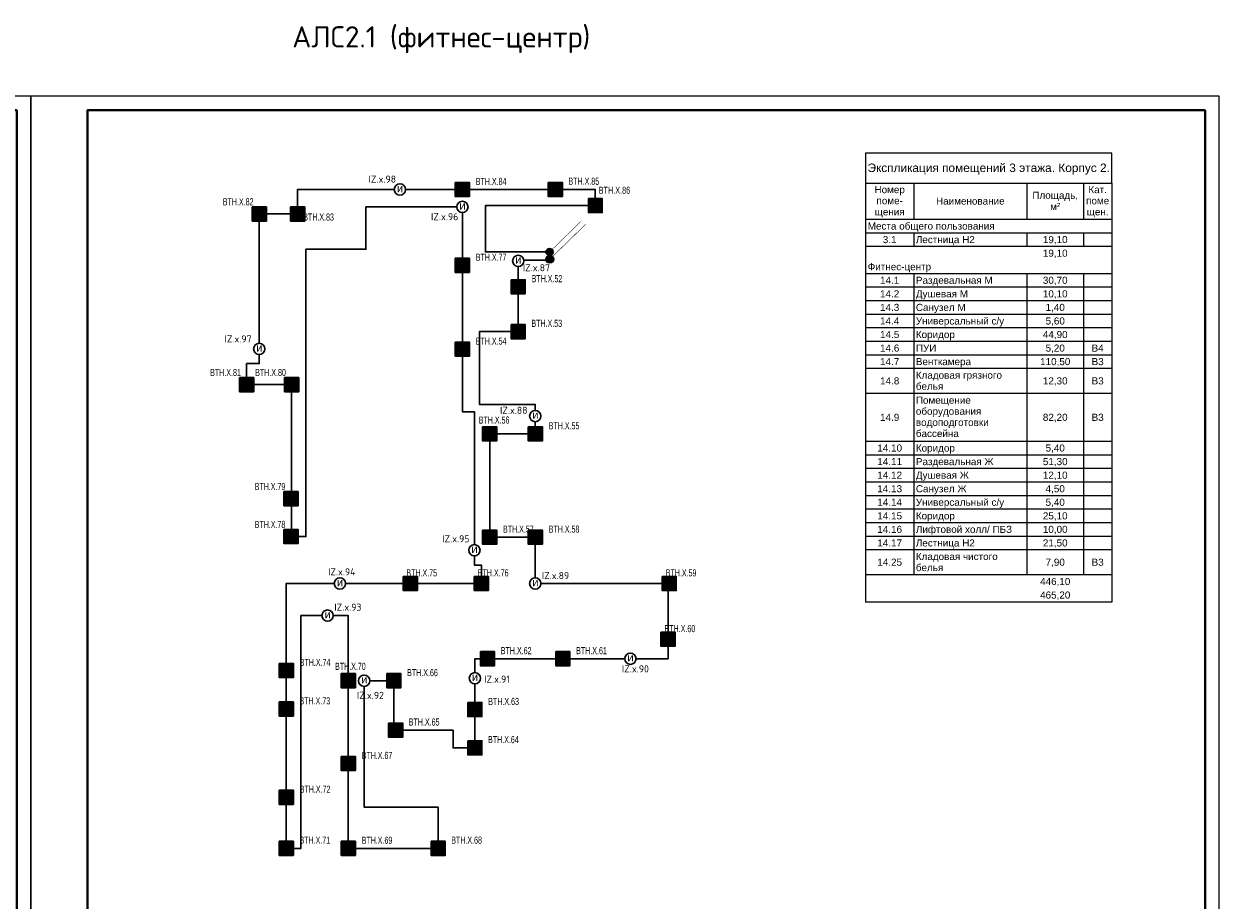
# Model space of a CAD drawing. Header units: millimetres. Extents: x 105028 to 874735, y -568483 to 191941.
# Tile 113 of 135: x 370485 to 412485, y 109311 to 140289. Entities that reach past the tile are written whole.
import ezdxf
from ezdxf.enums import TextEntityAlignment as Align

# ---------------------------------------------------------------- set-up
doc = ezdxf.new("R2010")
doc.units = ezdxf.units.MM
doc.set_wipeout_variables(frame=1)
doc.linetypes.add('CONTINOUS', pattern=[0])
for name, color, linetype, lineweight in [('#СПА_КЛ_АЛС', 1, 'Continuous', 30), ('A-010-M_LINE-T', 7, 'Continuous', 18), ('format-line3', 7, 'Continuous', 13), ('Z-000-P_SCHED', 7, 'Continuous', 20), ('УГО АПС и АПЗ$0$_АПС_Оборудование', 1, 'Continuous', 30), ('УГО АПС и АПЗ$0$СС-011-ПОЖ-СИГНАЛИЗАЦИЯ', 1, 'Continuous', 30)]:
    doc.layers.add(name, color=color, linetype=linetype, lineweight=lineweight)
doc.layers.add('ПС', color=1, linetype='Continuous')
doc.layers.add('формат', color=250, linetype='Continuous')
doc.styles.add('1111', font='ARIALN.TTF')
doc.styles.add('Arial', font='arial.ttf', dxfattribs={"width": 0.9, "height": 700})
doc.styles.add('CP.Text', font='arial.ttf')
doc.styles.add('ISOCPEUR', font='isocpeur.ttf', dxfattribs={"height": 300})
doc.styles.add('УГО АПС и АПЗ$0$Standard', font='arial.ttf')

# ---------------------------------------------------------------- blocks, each defined once
blk = doc.blocks.new('*U56')
for p, q in [((-400, 155), (-415, 155)), ((-415, 90), (-415, 155)), ((-400, 145), (-410, 145)), ((-400, 130), (-410, 130)), ((-400, 110), (-410, 110)), ((-413, 90), (-415, 90)), ((-413, 5), (-413, 90)), ((-400, 90), (-413, 90)), ((-407, 5), (-407, 90)), ((-400, 65), (-413, 65)), ((-400, 30), (-413, 30)), ((-400, 5), (-413, 5))]:
    blk.add_line(p, q)
at = {"color": 0, "lineweight": 0}
blk.add_lwpolyline([(-420, 0), (0, 0), (0, 594), (-420, 594)], close=True, dxfattribs=at)
at = {"lineweight": 40}
blk.add_lwpolyline([(-400, 5), (-5, 5), (-5, 589), (-400, 589)], close=True, dxfattribs=at)
at = {"layer": 'format-line3', "linetype": 'ByBlock'}
for p, q in [((-410, 90), (-410, 155)), ((-405, 90), (-405, 155))]:
    blk.add_line(p, q, dxfattribs=at)
at = {"style": 'Arial', "width": 0.9}
blk.add_text('Формат:', height=2.8, dxfattribs=at).set_placement((-53.97, 1.25))
at = {"char_height": 2.8, "width": 0.2, "attachment_point": 4, "rotation": 90, "line_spacing_factor": 0.857143, "style": 'Arial'}
for s, insert in [('{\\W0.45993; }Согласовано', (-412.58, 90)), ('{\\W0.62543;\\T0.75; \\W1;Взаим. инв. №}', (-410, 66.14)), ('{\\W0.5838;\\T0.8; \\W1;Подп. и дата}', (-410, 39.63)), ('{\\W0.5838;\\T0.8; \\W1;Инв. № подл.}', (-409.77, 7.25))]:
    blk.add_mtext(s, dxfattribs=dict(at, insert=insert))
at = {"style": 'Arial', "width": 0.9, "flags": 8}
blk.add_attdef('FORMAT', (-36.87, 1.26), '', height=2.8, dxfattribs=at)
blk = doc.blocks.new('*U45')
at = {"ltscale": 100}
h = blk.add_hatch(color=256, dxfattribs=at)
h.dxf.hatch_style = 1
h.paths.add_polyline_path([(-35, 0, 1), (35, 0, 1)])
at = {"lineweight": 30}
blk.add_lwpolyline([(313, 313, 0, 45, 0), (186, 186, 4.5, 4.5, 0), (25, 25, 4.5, 4.5, 0)], format="xyseb", dxfattribs=at)
blk.add_circle((0, 0), 34.8, dxfattribs=at)
blk = doc.blocks.new('*U57')
h = blk.add_hatch(color=256)
edge = h.paths.add_edge_path()
edge.add_arc((0, 0), 38.7, 0, 360)
blk.add_lwpolyline([(0, 0, 0, 50, 0), (141, 141, 5, 5, 0), (348, 348, 5, 5, 0)], format="xyseb")
blk.add_circle((0, 0), 38.7)
blk = doc.blocks.new('*U71')
at = {"lineweight": 35, "true_color": 0xffffff}
h = blk.add_hatch(color=7, dxfattribs=at)
h.dxf.hatch_style = 1
h.paths.add_polyline_path([(-250, 250), (-250, -250), (250, -250), (250, 250)])
at = {"color": 1, "linetype": 'ByBlock', "lineweight": -2}
for p, q in [((40, 177), (-83, 0)), ((-83, 0), (83, 0)), ((83, 0), (-31, -164))]:
    blk.add_line(p, q, dxfattribs=at)
at = {"color": 1, "linetype": 'ByBlock', "lineweight": -2, "ltscale": 0.1}
blk.add_lwpolyline([(-250, 250), (250, 250), (250, -250), (-250, -250)], close=True, dxfattribs=at)
at = {"color": 0, "linetype": 'ByBlock', "lineweight": -2, "style": '1111'}
blk.add_attdef('INDEX', (-313, -484), '', height=125, dxfattribs=at)
at = {"color": 0, "linetype": 'ByBlock', "lineweight": -2, "style": '1111', "width": 0.7}
blk.add_attdef('NUM_DEVICE', (-314, -879), '', height=125, dxfattribs=at)
at = {"color": 0, "linetype": 'ByBlock', "lineweight": -2, "style": '1111', "flags": 1}
for tag, p in [('NAME_DEVICE', (-314, -671)), ('NUM_POM', (-331, -1097))]:
    blk.add_attdef(tag, p, '', height=125, dxfattribs=at)
blk = doc.blocks.new('*U63')
at = {"linetype": 'Continuous', "lineweight": -2, "true_color": 0xffffff}
h = blk.add_hatch(color=7, dxfattribs=at)
h.dxf.hatch_style = 1
h.paths.add_polyline_path([(0, 500), (0, 0), (500, 0), (500, 500)])
at = {"color": 1, "linetype": 'Continuous', "lineweight": -2}
blk.add_line((250, 250), (250, 43), dxfattribs=at)
blk.add_lwpolyline([(0, 500), (500, 500), (500, 0), (0, 0)], close=True, dxfattribs=at)
blk.add_arc((250, 417), 167, 186.4495, 353.5853, dxfattribs=at)
at = {"color": 0, "linetype": 'Continuous', "lineweight": -2, "style": '1111', "flags": 1}
for tag, p in [('NAME_DEVICE', (-64, -421)), ('NUM_POM', (-82, -847))]:
    blk.add_attdef(tag, p, '', height=125, dxfattribs=at)
at = {"color": 0, "linetype": 'Continuous', "lineweight": -2, "style": '1111'}
for tag, p in [('INDEX', (-63, -235)), ('NUM_DEVICE', (-64, -630))]:
    blk.add_attdef(tag, p, '', height=125, dxfattribs=at)
blk = doc.blocks.new('УГО АПС и АПЗ$0$A$C0ED213A1')
blk.add_wipeout([(-200, 0), (0, -200), (200, 0), (0, 200)])
blk.add_circle((0, 0), 200)
at = {"layer": 'УГО АПС и АПЗ$0$СС-011-ПОЖ-СИГНАЛИЗАЦИЯ', "color": 1, "style": 'УГО АПС и АПЗ$0$Standard'}
blk.add_text('и', height=286, dxfattribs=at).set_placement((-108, -98))

msp = doc.modelspace()

# ---------------------------------------------------------------- linework, layer by layer
at = {"layer": '#СПА_КЛ_АЛС', "lineweight": 30}
msp.add_lwpolyline([(388937, 131929), (387959, 131929), (387959, 129409), (386586, 129409), (386586, 126838), (388563, 126838), (388563, 125796), (386950, 125796), (386950, 122143), (388563, 122143), (388563, 120507), (393254, 120507), (393254, 117847), (386427, 117847), (386427, 114697), (385657, 114697), (385657, 115320), (383560, 115320), (383560, 117070), (382514, 117070), (382514, 112601), (385127, 112601), (385127, 111145), (381952, 111145), (381952, 119370), (380281, 119370), (380281, 111145), (379763, 111145), (379763, 120507), (386655, 120507), (386655, 121156), (386411, 121156), (386411, 122722), (386411, 126576), (385986, 126576), (385986, 133814), (382576, 133814), (382576, 132320), (380457, 132320), (380457, 122165), (379952, 122165), (379952, 127534), (378361, 127534), (378361, 128279), (378808, 128279), (378808, 133568), (380163, 133568), (380163, 134432), (390683, 134432), (390683, 133863), (386802, 133863), (386802, 132224), (388942, 132224)], dxfattribs=at)
at = {"layer": 'A-010-M_LINE-T'}
for p, q in [((400236, 135716), (400236, 134658)), ((408936, 135716), (400236, 135716)), ((408936, 134658), (408936, 135716)), ((400236, 134658), (400236, 119849)), ((400236, 134658), (408936, 134658)), ((401936, 134658), (401936, 133370)), ((405936, 134658), (405936, 133370)), ((407936, 134658), (407936, 133370)), ((408936, 134658), (408936, 119849)), ((401936, 133370), (400236, 133370)), ((405936, 133370), (401936, 133370)), ((407936, 133370), (405936, 133370)), ((408936, 133370), (407936, 133370)), ((401936, 132891), (400236, 132891)), ((405936, 132891), (401936, 132891)), ((401936, 132891), (401936, 132412)), ((407936, 132891), (405936, 132891)), ((405936, 132891), (405936, 132412)), ((408936, 132891), (407936, 132891)), ((407936, 132891), (407936, 132412)), ((401936, 132412), (400236, 132412)), ((405936, 132412), (401936, 132412)), ((407936, 132412), (405936, 132412)), ((408936, 132412), (407936, 132412)), ((401936, 131453), (400236, 131453)), ((405936, 131453), (401936, 131453)), ((401936, 131453), (401936, 130974)), ((407936, 131453), (405936, 131453)), ((405936, 131453), (405936, 130974)), ((408936, 131453), (407936, 131453)), ((407936, 131453), (407936, 130974)), ((401936, 130974), (400236, 130974)), ((405936, 130974), (401936, 130974)), ((401936, 130974), (401936, 130495)), ((407936, 130974), (405936, 130974)), ((405936, 130974), (405936, 130495)), ((408936, 130974), (407936, 130974)), ((407936, 130974), (407936, 130495)), ((401936, 130495), (400236, 130495)), ((405936, 130495), (401936, 130495)), ((401936, 130495), (401936, 130016)), ((407936, 130495), (405936, 130495)), ((405936, 130495), (405936, 130016)), ((408936, 130495), (407936, 130495)), ((407936, 130495), (407936, 130016)), ((401936, 130016), (400236, 130016)), ((405936, 130016), (401936, 130016)), ((401936, 130016), (401936, 129537)), ((407936, 130016), (405936, 130016)), ((405936, 130016), (405936, 129537)), ((408936, 130016), (407936, 130016)), ((407936, 130016), (407936, 129537)), ((401936, 129537), (400236, 129537)), ((405936, 129537), (401936, 129537)), ((401936, 129537), (401936, 129057)), ((407936, 129537), (405936, 129537)), ((405936, 129537), (405936, 129057)), ((408936, 129537), (407936, 129537)), ((407936, 129537), (407936, 129057)), ((401936, 129057), (400236, 129057)), ((405936, 129057), (401936, 129057)), ((401936, 129057), (401936, 128578)), ((407936, 129057), (405936, 129057)), ((405936, 129057), (405936, 128578)), ((408936, 129057), (407936, 129057)), ((407936, 129057), (407936, 128578)), ((401936, 128578), (400236, 128578)), ((405936, 128578), (401936, 128578)), ((401936, 128578), (401936, 128099)), ((407936, 128578), (405936, 128578)), ((405936, 128578), (405936, 128099)), ((408936, 128578), (407936, 128578)), ((407936, 128578), (407936, 128099)), ((401936, 128099), (400236, 128099)), ((405936, 128099), (401936, 128099)), ((401936, 128099), (401936, 127216)), ((407936, 128099), (405936, 128099)), ((405936, 128099), (405936, 127216)), ((408936, 128099), (407936, 128099)), ((407936, 128099), (407936, 127216)), ((401936, 127216), (400236, 127216)), ((405936, 127216), (401936, 127216)), ((401936, 127216), (401936, 125524)), ((407936, 127216), (405936, 127216)), ((405936, 127216), (405936, 125524)), ((408936, 127216), (407936, 127216)), ((407936, 127216), (407936, 125524)), ((401936, 125524), (400236, 125524)), ((405936, 125524), (401936, 125524)), ((401936, 125524), (401936, 125045)), ((407936, 125524), (405936, 125524)), ((405936, 125524), (405936, 125045)), ((408936, 125524), (407936, 125524)), ((407936, 125524), (407936, 125045)), ((401936, 125045), (400236, 125045)), ((405936, 125045), (401936, 125045)), ((401936, 125045), (401936, 124566)), ((407936, 125045), (405936, 125045)), ((405936, 125045), (405936, 124566)), ((408936, 125045), (407936, 125045)), ((407936, 125045), (407936, 124566)), ((401936, 124566), (400236, 124566)), ((405936, 124566), (401936, 124566)), ((401936, 124566), (401936, 124086)), ((407936, 124566), (405936, 124566)), ((405936, 124566), (405936, 124086)), ((408936, 124566), (407936, 124566)), ((407936, 124566), (407936, 124086)), ((401936, 124086), (400236, 124086)), ((405936, 124086), (401936, 124086)), ((401936, 124086), (401936, 123607)), ((407936, 124086), (405936, 124086)), ((405936, 124086), (405936, 123607)), ((408936, 124086), (407936, 124086)), ((407936, 124086), (407936, 123607)), ((401936, 123607), (400236, 123607)), ((405936, 123607), (401936, 123607)), ((401936, 123607), (401936, 123128)), ((407936, 123607), (405936, 123607)), ((405936, 123607), (405936, 123128)), ((408936, 123607), (407936, 123607)), ((407936, 123607), (407936, 123128)), ((401936, 123128), (400236, 123128)), ((405936, 123128), (401936, 123128)), ((401936, 123128), (401936, 122649)), ((407936, 123128), (405936, 123128)), ((405936, 123128), (405936, 122649)), ((408936, 123128), (407936, 123128)), ((407936, 123128), (407936, 122649)), ((401936, 122649), (400236, 122649)), ((405936, 122649), (401936, 122649)), ((401936, 122649), (401936, 122170)), ((407936, 122649), (405936, 122649)), ((405936, 122649), (405936, 122170)), ((408936, 122649), (407936, 122649)), ((407936, 122649), (407936, 122170)), ((401936, 122170), (400236, 122170)), ((405936, 122170), (401936, 122170)), ((401936, 122170), (401936, 121691)), ((407936, 122170), (405936, 122170)), ((405936, 122170), (405936, 121691)), ((408936, 122170), (407936, 122170)), ((407936, 122170), (407936, 121691)), ((401936, 121691), (400236, 121691)), ((405936, 121691), (401936, 121691)), ((401936, 121691), (401936, 120807)), ((407936, 121691), (405936, 121691)), ((405936, 121691), (405936, 120807)), ((408936, 121691), (407936, 121691)), ((407936, 121691), (407936, 120807)), ((401936, 120807), (400236, 120807)), ((405936, 120807), (401936, 120807)), ((407936, 120807), (405936, 120807)), ((408936, 120807), (407936, 120807)), ((408936, 119849), (400236, 119849))]:
    msp.add_line(p, q, dxfattribs=at)

# ---------------------------------------------------------------- block references
at = {"color": 7, "linetype": 'CONTINOUS', "lineweight": 30, "ltscale": 100}
ref = msp.add_blockref('*U63', (390438, 133618), dxfattribs=dict(at, xscale=0.9799999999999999, yscale=0.9799999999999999, zscale=0.9799999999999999))
ref.add_attrib('NUM_DEVICE', 'BTH.X.86', (390802, 134281), dxfattribs={"color": 0, "linetype": 'Continuous', "lineweight": -2, "ltscale": 100, "height": 245, "style": '1111', "width": 0.8})
at = {"xscale": 3.600000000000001, "yscale": 3.600000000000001, "zscale": 3.600000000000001, "rotation": 359.2880171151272}
for name, p in [('*U57', (389075, 131967)), ('*U45', (389067, 132223))]:
    msp.add_blockref(name, p, dxfattribs=at)
at = {"layer": 'ПС', "color": 7, "linetype": 'CONTINOUS', "lineweight": 30, "ltscale": 100}
ref = msp.add_blockref('*U71', (385986, 134432), dxfattribs=dict(at, xscale=1.000736, yscale=1.000736, zscale=1.000736))
ref.add_attrib('NUM_DEVICE', 'BTH.X.84', dxfattribs={"layer": '0', "color": 0, "linetype": 'ByBlock', "lineweight": -2, "ltscale": 100, "height": 250.2, "style": '1111', "width": 0.7}).set_placement((387000, 134592), align=Align.CENTER)
ref = msp.add_blockref('*U71', (389270, 134432), dxfattribs=dict(at, xscale=1.000736, yscale=1.000736, zscale=1.000736))
ref.add_attrib('NUM_DEVICE', 'BTH.X.85', dxfattribs={"layer": '0', "color": 0, "linetype": 'ByBlock', "lineweight": -2, "ltscale": 100, "height": 250.2, "style": '1111', "width": 0.7}).set_placement((390278, 134598), align=Align.CENTER)
ref = msp.add_blockref('*U71', (378808, 133568), dxfattribs=dict(at, xscale=1.000736, yscale=1.000736, zscale=1.000736))
ref.add_attrib('NUM_DEVICE', 'BTH.X.82', dxfattribs={"layer": '0', "color": 0, "linetype": 'ByBlock', "lineweight": -2, "ltscale": 100, "height": 250.2, "style": '1111', "width": 0.7}).set_placement((378062, 133872), align=Align.CENTER)
ref = msp.add_blockref('*U71', (380163, 133568), dxfattribs=dict(at, xscale=1.000736, yscale=1.000736, zscale=1.000736))
ref.add_attrib('NUM_DEVICE', 'BTH.X.83', dxfattribs={"layer": '0', "color": 0, "linetype": 'ByBlock', "lineweight": -2, "ltscale": 100, "height": 250.2, "style": '1111', "width": 0.7}).set_placement((380903, 133333), align=Align.CENTER)
ref = msp.add_blockref('*U71', (385986, 131751), dxfattribs=dict(at, xscale=1.000736, yscale=1.000736, zscale=1.000736))
ref.add_attrib('NUM_DEVICE', 'BTH.X.77', dxfattribs={"layer": '0', "color": 0, "linetype": 'ByBlock', "lineweight": -2, "ltscale": 100, "height": 250.2, "style": '1111', "width": 0.7}).set_placement((387000, 131911), align=Align.CENTER)
ref = msp.add_blockref('*U71', (387959, 130994), dxfattribs=dict(at, xscale=1.000736, yscale=1.000736, zscale=1.000736))
ref.add_attrib('NUM_DEVICE', 'BTH.X.52', dxfattribs={"layer": '0', "color": 0, "linetype": 'ByBlock', "lineweight": -2, "ltscale": 100, "height": 250.2, "style": '1111', "width": 0.7}).set_placement((388974, 131155), align=Align.CENTER)
ref = msp.add_blockref('*U71', (387959, 129409), dxfattribs=dict(at, xscale=1.000736, yscale=1.000736, zscale=1.000736))
ref.add_attrib('NUM_DEVICE', 'BTH.X.53', dxfattribs={"layer": '0', "color": 0, "linetype": 'ByBlock', "lineweight": -2, "ltscale": 100, "height": 250.2, "style": '1111', "width": 0.7}).set_placement((388967, 129576), align=Align.CENTER)
ref = msp.add_blockref('*U71', (385986, 128786), dxfattribs=dict(at, xscale=1.000736, yscale=1.000736, zscale=1.000736))
ref.add_attrib('NUM_DEVICE', 'BTH.X.54', dxfattribs={"layer": '0', "color": 0, "linetype": 'ByBlock', "lineweight": -2, "ltscale": 100, "height": 250.2, "style": '1111', "width": 0.7}).set_placement((387000, 128946), align=Align.CENTER)
ref = msp.add_blockref('*U71', (378361, 127534), dxfattribs=dict(at, xscale=1.000736, yscale=1.000736, zscale=1.000736))
ref.add_attrib('NUM_DEVICE', 'BTH.X.81', dxfattribs={"layer": '0', "color": 0, "linetype": 'ByBlock', "lineweight": -2, "ltscale": 100, "height": 250.2, "style": '1111', "width": 0.7}).set_placement((377615, 127838), align=Align.CENTER)
ref = msp.add_blockref('*U71', (379952, 127534), dxfattribs=dict(at, xscale=1.000736, yscale=1.000736, zscale=1.000736))
ref.add_attrib('NUM_DEVICE', 'BTH.X.80', dxfattribs={"layer": '0', "color": 0, "linetype": 'ByBlock', "lineweight": -2, "ltscale": 100, "height": 250.2, "style": '1111', "width": 0.7}).set_placement((379206, 127838), align=Align.CENTER)
ref = msp.add_blockref('*U71', (386950, 125796), dxfattribs=dict(at, xscale=1.000736, yscale=1.000736, zscale=1.000736))
ref.add_attrib('NUM_DEVICE', 'BTH.X.56', dxfattribs={"layer": '0', "color": 0, "linetype": 'ByBlock', "lineweight": -2, "ltscale": 100, "height": 250.2, "style": '1111', "width": 0.7}).set_placement((387105, 126158), align=Align.CENTER)
ref = msp.add_blockref('*U71', (388563, 125796), dxfattribs=dict(at, xscale=1.000736, yscale=1.000736, zscale=1.000736))
ref.add_attrib('NUM_DEVICE', 'BTH.X.55', dxfattribs={"layer": '0', "color": 0, "linetype": 'ByBlock', "lineweight": -2, "ltscale": 100, "height": 250.2, "style": '1111', "width": 0.7}).set_placement((389578, 125956), align=Align.CENTER)
ref = msp.add_blockref('*U71', (379931, 123503), dxfattribs=dict(at, xscale=1.000736, yscale=1.000736, zscale=1.000736))
ref.add_attrib('NUM_DEVICE', 'BTH.X.79', dxfattribs={"layer": '0', "color": 0, "linetype": 'ByBlock', "lineweight": -2, "ltscale": 100, "height": 250.2, "style": '1111', "width": 0.7}).set_placement((379186, 123807), align=Align.CENTER)
ref = msp.add_blockref('*U71', (379931, 122165), dxfattribs=dict(at, xscale=1.000736, yscale=1.000736, zscale=1.000736))
ref.add_attrib('NUM_DEVICE', 'BTH.X.78', dxfattribs={"layer": '0', "color": 0, "linetype": 'ByBlock', "lineweight": -2, "ltscale": 100, "height": 250.2, "style": '1111', "width": 0.7}).set_placement((379186, 122468), align=Align.CENTER)
ref = msp.add_blockref('*U71', (386950, 122143), dxfattribs=dict(at, xscale=1.000736, yscale=1.000736, zscale=1.000736))
ref.add_attrib('NUM_DEVICE', 'BTH.X.57', dxfattribs={"layer": '0', "color": 0, "linetype": 'ByBlock', "lineweight": -2, "ltscale": 100, "height": 250.2, "style": '1111', "width": 0.7}).set_placement((387964, 122303), align=Align.CENTER)
ref = msp.add_blockref('*U71', (388563, 122143), dxfattribs=dict(at, xscale=1.000736, yscale=1.000736, zscale=1.000736))
ref.add_attrib('NUM_DEVICE', 'BTH.X.58', dxfattribs={"layer": '0', "color": 0, "linetype": 'ByBlock', "lineweight": -2, "ltscale": 100, "height": 250.2, "style": '1111', "width": 0.7}).set_placement((389578, 122303), align=Align.CENTER)
ref = msp.add_blockref('*U71', (384146, 120507), dxfattribs=dict(at, xscale=1.000736, yscale=1.000736, zscale=1.000736))
ref.add_attrib('NUM_DEVICE', 'BTH.X.75', dxfattribs={"layer": '0', "color": 0, "linetype": 'ByBlock', "lineweight": -2, "ltscale": 100, "height": 250.2, "style": '1111', "width": 0.7}).set_placement((384548, 120757), align=Align.CENTER)
ref = msp.add_blockref('*U71', (386655, 120507), dxfattribs=dict(at, xscale=1.000736, yscale=1.000736, zscale=1.000736))
ref.add_attrib('NUM_DEVICE', 'BTH.X.76', dxfattribs={"layer": '0', "color": 0, "linetype": 'ByBlock', "lineweight": -2, "ltscale": 100, "height": 250.2, "style": '1111', "width": 0.7}).set_placement((387073, 120757), align=Align.CENTER)
ref = msp.add_blockref('*U71', (393296, 120507), dxfattribs=dict(at, xscale=1.000736, yscale=1.000736, zscale=1.000736))
ref.add_attrib('NUM_DEVICE', 'BTH.X.59', dxfattribs={"layer": '0', "color": 0, "linetype": 'ByBlock', "lineweight": -2, "ltscale": 100, "height": 250.2, "style": '1111', "width": 0.7}).set_placement((393714, 120757), align=Align.CENTER)
ref = msp.add_blockref('*U71', (393254, 118536), dxfattribs=dict(at, xscale=1.000736, yscale=1.000736, zscale=1.000736))
ref.add_attrib('NUM_DEVICE', 'BTH.X.60', dxfattribs={"layer": '0', "color": 0, "linetype": 'ByBlock', "lineweight": -2, "ltscale": 100, "height": 250.2, "style": '1111', "width": 0.7}).set_placement((393673, 118786), align=Align.CENTER)
ref = msp.add_blockref('*U71', (386871, 117847), dxfattribs=dict(at, xscale=1.000736, yscale=1.000736, zscale=1.000736))
ref.add_attrib('NUM_DEVICE', 'BTH.X.62', dxfattribs={"layer": '0', "color": 0, "linetype": 'ByBlock', "lineweight": -2, "ltscale": 100, "height": 250.2, "style": '1111', "width": 0.7}).set_placement((387886, 118008), align=Align.CENTER)
ref = msp.add_blockref('*U71', (389535, 117847), dxfattribs=dict(at, xscale=1.000736, yscale=1.000736, zscale=1.000736))
ref.add_attrib('NUM_DEVICE', 'BTH.X.61', dxfattribs={"layer": '0', "color": 0, "linetype": 'ByBlock', "lineweight": -2, "ltscale": 100, "height": 250.2, "style": '1111', "width": 0.7}).set_placement((390549, 118008), align=Align.CENTER)
ref = msp.add_blockref('*U71', (379763, 117433), dxfattribs=dict(at, xscale=1.000736, yscale=1.000736, zscale=1.000736))
ref.add_attrib('NUM_DEVICE', 'BTH.X.74', dxfattribs={"layer": '0', "color": 0, "linetype": 'ByBlock', "lineweight": -2, "ltscale": 100, "height": 250.2, "style": '1111', "width": 0.7}).set_placement((380778, 117593), align=Align.CENTER)
ref = msp.add_blockref('*U71', (381952, 117070), dxfattribs=dict(at, xscale=1.000736, yscale=1.000736, zscale=1.000736))
ref.add_attrib('NUM_DEVICE', 'BTH.X.70', dxfattribs={"layer": '0', "color": 0, "linetype": 'ByBlock', "lineweight": -2, "ltscale": 100, "height": 250.2, "style": '1111', "width": 0.7}).set_placement((382028, 117452), align=Align.CENTER)
ref = msp.add_blockref('*U71', (383560, 117070), dxfattribs=dict(at, xscale=1.000736, yscale=1.000736, zscale=1.000736))
ref.add_attrib('NUM_DEVICE', 'BTH.X.66', dxfattribs={"layer": '0', "color": 0, "linetype": 'ByBlock', "lineweight": -2, "ltscale": 100, "height": 250.2, "style": '1111', "width": 0.7}).set_placement((384575, 117231), align=Align.CENTER)
ref = msp.add_blockref('*U71', (379763, 116068), dxfattribs=dict(at, xscale=1.000736, yscale=1.000736, zscale=1.000736))
ref.add_attrib('NUM_DEVICE', 'BTH.X.73', dxfattribs={"layer": '0', "color": 0, "linetype": 'ByBlock', "lineweight": -2, "ltscale": 100, "height": 250.2, "style": '1111', "width": 0.7}).set_placement((380771, 116234), align=Align.CENTER)
ref = msp.add_blockref('*U71', (386427, 116053), dxfattribs=dict(at, xscale=1.000736, yscale=1.000736, zscale=1.000736))
ref.add_attrib('NUM_DEVICE', 'BTH.X.63', dxfattribs={"layer": '0', "color": 0, "linetype": 'ByBlock', "lineweight": -2, "ltscale": 100, "height": 250.2, "style": '1111', "width": 0.7}).set_placement((387442, 116213), align=Align.CENTER)
ref = msp.add_blockref('*U71', (383626, 115320), dxfattribs=dict(at, xscale=1.000736, yscale=1.000736, zscale=1.000736))
ref.add_attrib('NUM_DEVICE', 'BTH.X.65', dxfattribs={"layer": '0', "color": 0, "linetype": 'ByBlock', "lineweight": -2, "ltscale": 100, "height": 250.2, "style": '1111', "width": 0.7}).set_placement((384634, 115486), align=Align.CENTER)
ref = msp.add_blockref('*U71', (386427, 114697), dxfattribs=dict(at, xscale=1.000736, yscale=1.000736, zscale=1.000736))
ref.add_attrib('NUM_DEVICE', 'BTH.X.64', dxfattribs={"layer": '0', "color": 0, "linetype": 'ByBlock', "lineweight": -2, "ltscale": 100, "height": 250.2, "style": '1111', "width": 0.7}).set_placement((387435, 114863), align=Align.CENTER)
ref = msp.add_blockref('*U71', (381952, 114145), dxfattribs=dict(at, xscale=1.000736, yscale=1.000736, zscale=1.000736))
ref.add_attrib('NUM_DEVICE', 'BTH.X.67', dxfattribs={"layer": '0', "color": 0, "linetype": 'ByBlock', "lineweight": -2, "ltscale": 100, "height": 250.2, "style": '1111', "width": 0.7}).set_placement((382967, 114305), align=Align.CENTER)
ref = msp.add_blockref('*U71', (379763, 112949), dxfattribs=dict(at, xscale=1.000736, yscale=1.000736, zscale=1.000736))
ref.add_attrib('NUM_DEVICE', 'BTH.X.72', dxfattribs={"layer": '0', "color": 0, "linetype": 'ByBlock', "lineweight": -2, "ltscale": 100, "height": 250.2, "style": '1111', "width": 0.7}).set_placement((380778, 113109), align=Align.CENTER)
ref = msp.add_blockref('*U71', (379763, 111145), dxfattribs=dict(at, xscale=1.000736, yscale=1.000736, zscale=1.000736))
ref.add_attrib('NUM_DEVICE', 'BTH.X.71', dxfattribs={"layer": '0', "color": 0, "linetype": 'ByBlock', "lineweight": -2, "ltscale": 100, "height": 250.2, "style": '1111', "width": 0.7}).set_placement((380771, 111311), align=Align.CENTER)
ref = msp.add_blockref('*U71', (381952, 111145), dxfattribs=dict(at, xscale=1.000736, yscale=1.000736, zscale=1.000736))
ref.add_attrib('NUM_DEVICE', 'BTH.X.69', dxfattribs={"layer": '0', "color": 0, "linetype": 'ByBlock', "lineweight": -2, "ltscale": 100, "height": 250.2, "style": '1111', "width": 0.7}).set_placement((382967, 111305), align=Align.CENTER)
ref = msp.add_blockref('*U71', (385127, 111145), dxfattribs=dict(at, xscale=1.000736, yscale=1.000736, zscale=1.000736))
ref.add_attrib('NUM_DEVICE', 'BTH.X.68', dxfattribs={"layer": '0', "color": 0, "linetype": 'ByBlock', "lineweight": -2, "ltscale": 100, "height": 250.2, "style": '1111', "width": 0.7}).set_placement((386135, 111311), align=Align.CENTER)
at = {"layer": 'формат', "xscale": 100, "yscale": 100, "zscale": 100}
for p in [(370735, 78334), (412735, 78334)]:
    msp.add_blockref('*U56', p, dxfattribs=at).add_auto_attribs({'FORMAT': 'А2'})

# ---------------------------------------------------------------- texts
at = {"color": 0, "linetype": 'ByBlock', "lineweight": -2, "insert": (379972, 140202), "char_height": 750, "attachment_point": 1, "style": 'ISOCPEUR'}
msp.add_mtext_dynamic_manual_height_columns('АЛС2.1 (фитнес-центр)', width=14196.66, gutter_width=15, heights=[2075], dxfattribs=at)
at = {"layer": 'Z-000-P_SCHED', "line_spacing_factor": 0.941778, "style": 'CP.Text'}
for s, insert, char_height, width, attachment_point in [('Экспликация помещений 3 этажа. Корпус 2.', (404586, 135348), 300, 10224.68, 2), ('Номер\\Pпоме-\\Pщения', (401086, 134552), 250, 1285.52, 2), ('Кат.\\Pпоме\\Pщен.', (408436, 134552), 250, 979.44, 2), ('Наименование', (403936, 134148), 250, 2895.47, 2), ('Площадь,\\Pм\\fArial|b0|i0|c238|p34|;²', (406936, 134350), 250, 1925.21, 2), ('Места общего пользования', (400311, 133265), 250, 5356.32, 1), ('3.1', (401086, 132786), 250, 581.54, 2), ('Лестница Н2', (402011, 132786), 250, 2485.33, 1), ('19,10', (406936, 132786), 250, 1046.78, 2), ('19,10', (406936, 132306), 250, 1046.78, 2), ('Фитнес-центр', (400311, 131827), 250, 2668.98, 1), ('14.1', (401086, 131348), 250, 814.16, 2), ('Раздевальная М', (402011, 131348), 250, 3238.28, 1), ('30,70', (406936, 131348), 250, 1046.78, 2), ('14.2', (401086, 130869), 250, 814.16, 2), ('Душевая М', (402011, 130869), 250, 2188.44, 1), ('10,10', (406936, 130869), 250, 1046.78, 2), ('14.3', (401086, 130390), 250, 814.16, 2), ('Санузел М', (402011, 130390), 250, 2087.43, 1), ('1,40', (406936, 130390), 250, 814.16, 2), ('14.4', (401086, 129910), 250, 814.16, 2), ('Универсальный с/у', (402011, 129910), 250, 3712.69, 1), ('5,60', (406936, 129910), 250, 814.16, 2), ('14.5', (401086, 129431), 250, 814.16, 2), ('Коридор', (402011, 129431), 250, 1646.69, 1), ('44,90', (406936, 129431), 250, 1046.78, 2), ('14.6', (401086, 128952), 250, 814.16, 2), ('ПУИ', (402011, 128952), 250, 863.13, 1), ('5,20', (406936, 128952), 250, 814.16, 2), ('В4', (408436, 128952), 250, 511.15, 2), ('14.7', (401086, 128473), 250, 814.16, 2), ('Венткамера', (402011, 128473), 250, 2332.29, 1), ('110,50', (406936, 128473), 250, 1279.39, 2), ('В3', (408436, 128473), 250, 511.15, 2), ('14.8', (401086, 127792), 250, 814.16, 2), ('Кладовая грязного\\Pбелья', (402011, 127994), 250, 3636.17, 1), ('12,30', (406936, 127792), 250, 1046.78, 2), ('В3', (408436, 127792), 250, 511.15, 2), ('Помещение\\Pоборудования\\Pводоподготовки\\Pбассейна', (402011, 127110), 250, 3073, 1), ('14.9', (401086, 126504), 250, 814.16, 2), ('82,20', (406936, 126504), 250, 1046.78, 2), ('В3', (408436, 126504), 250, 511.15, 2), ('14.10', (401086, 125419), 250, 1046.78, 2), ('Коридор', (402011, 125419), 250, 1646.69, 1), ('5,40', (406936, 125419), 250, 814.16, 2), ('14.11', (401086, 124939), 250, 1046.78, 2), ('Раздевальная Ж', (402011, 124939), 250, 3278.07, 1), ('51,30', (406936, 124939), 250, 1046.78, 2), ('14.12', (401086, 124460), 250, 1046.78, 2), ('Душевая Ж', (402011, 124460), 250, 2228.23, 1), ('12,10', (406936, 124460), 250, 1046.78, 2), ('14.13', (401086, 123981), 250, 1046.78, 2), ('Санузел Ж', (402011, 123981), 250, 2127.22, 1), ('4,50', (406936, 123981), 250, 814.16, 2), ('14.14', (401086, 123502), 250, 1046.78, 2), ('Универсальный с/у', (402011, 123502), 250, 3712.69, 1), ('5,40', (406936, 123502), 250, 814.16, 2), ('14.15', (401086, 123023), 250, 1046.78, 2), ('Коридор', (402011, 123023), 250, 1646.69, 1), ('25,10', (406936, 123023), 250, 1046.78, 2), ('14.16', (401086, 122544), 250, 1046.78, 2), ('Лифтовой холл/ ПБЗ', (402011, 122544), 250, 4052.44, 1), ('10,00', (406936, 122544), 250, 1046.78, 2), ('14.17', (401086, 122064), 250, 1046.78, 2), ('Лестница Н2', (402011, 122064), 250, 2485.33, 1), ('21,50', (406936, 122064), 250, 1046.78, 2), ('14.25', (401086, 121383), 250, 1046.78, 2), ('Кладовая чистого\\Pбелья', (402011, 121585), 250, 3452.53, 1), ('7,90', (406936, 121383), 250, 814.16, 2), ('В3', (408436, 121383), 250, 511.15, 2), ('446,10', (406936, 120702), 250, 1279.39, 2), ('465,20', (406936, 120223), 250, 1279.39, 2)]:
    msp.add_mtext(s, dxfattribs=dict(at, insert=insert, char_height=char_height, width=width, attachment_point=attachment_point))

# ---------------------------------------------------------------- next in the draw order: block references
at = {"layer": 'УГО АПС и АПЗ$0$_АПС_Оборудование'}
for p in [(383779, 134432), (385985, 133815), (387959, 131908), (378807, 128798), (388563, 126424), (386411, 121682), (381657, 120507), (388563, 120507), (381223, 119371), (391923, 117848), (382514, 117071), (386427, 117158)]:
    msp.add_blockref('УГО АПС и АПЗ$0$A$C0ED213A1', p, dxfattribs=at)

# ---------------------------------------------------------------- next in the draw order: texts
at = {"color": 0, "linetype": 'ByBlock', "lineweight": -2, "char_height": 250, "attachment_point": 1, "style": 'ISOCPEUR'}
for s, insert in [('IZ.x.98', (382672, 134924)), ('IZ.x.96', (384878, 133596)), ('IZ.x.87', (388122, 131792)), ('IZ.x.97', (377580, 129274)), ('IZ.x.88', (387315, 126752)), ('IZ.x.95', (385274, 122213)), ('IZ.x.94', (381239, 121043)), ('IZ.x.89', (388792, 120910)), ('IZ.x.93', (381460, 119794)), ('IZ.x.90', (391625, 117614)), ('IZ.x.91', (386756, 117249)), ('IZ.x.92', (382260, 116678))]:
    msp.add_mtext_dynamic_manual_height_columns(s, width=646.56, gutter_width=15, heights=[0], dxfattribs=dict(at, insert=insert))

doc.saveas('drawing.dxf')
